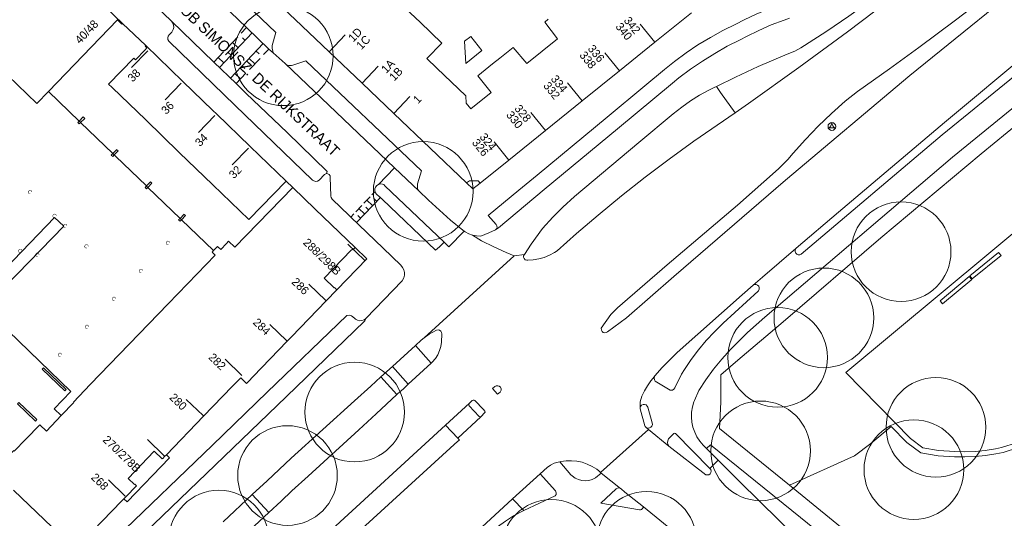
# Model space of a CAD drawing. Header units: metres. Extents: x 134994 to 136506, y 457393 to 459006.
# Tile 86 of 171: x 135242 to 135368, y 457998 to 458062. Entities that reach past the tile are written whole.
import ezdxf
from ezdxf.enums import TextEntityAlignment as Align

# ---------------------------------------------------------------- set-up
doc = ezdxf.new("R2010")
doc.units = ezdxf.units.M
for name, color, linetype, lineweight in [('B-WE-GR-BOOM-S', 250, 'Continuous', 13), ('B-WE-KG_BEBOUWING', 251, 'Continuous', 20), ('B-WE-KG_BEBOUWING TUSSENMUUR', 251, 'Continuous', 5), ('B-WE-KG_HUISNR', 251, 'Continuous', 5), ('B-WE-KG_ONDERGROND_REST', 251, 'Continuous', 5), ('B-WE-KG_STRAATNAAM', 251, 'Continuous', 5)]:
    doc.layers.add(name, color=color, linetype=linetype, lineweight=lineweight)
doc.styles.add('Styledgn000', font='dgn000.shx')

# ---------------------------------------------------------------- blocks, each defined once
blk = doc.blocks.new('SGR-BOOM_02')
blk.add_circle((0, 0), 6.4)

msp = doc.modelspace()

# ---------------------------------------------------------------- linework, layer by layer
at = {"layer": 'B-WE-KG_BEBOUWING'}
for points in [[(135258.4, 458079.53), (135264.66, 458073.57), (135268.6, 458069.82), (135272.91, 458065.72), (135277.11, 458061.71), (135281.46, 458057.57), (135285.68, 458053.55), (135289.77, 458049.65), (135299.12, 458040.74)], [(135254.92, 458061.22), (135257.9, 458058.37)], [(135275.92, 458040.97), (135276.78, 458040.16)], [(135247.06, 458010.83), (135246.15, 458011.71), (135248.27, 458013.91), (135238.86, 458022.99), (135230.92, 458014.76), (135234.91, 458010.91), (135234.15, 458010.12), (135235.4, 458008.91), (135236.16, 458009.7), (135240.32, 458005.69), (135240.94, 458006.33), (135241.02, 458006.25)]]:
    msp.add_lwpolyline(points, dxfattribs=at)
at = {"layer": 'B-WE-KG_BEBOUWING', "flags": 128}
for points in [[(135241.02, 458006.25), (135242.52, 458007.8), (135244.3, 458009.65), (135245.14, 458008.84), (135247.06, 458010.83), (135248.68, 458012.5), (135248.64, 458012.54), (135248.61, 458012.57), (135250.78, 458014.82), (135255.77, 458020), (135260.77, 458025.18), (135264.51, 458029.06), (135266.82, 458031.45), (135266.42, 458031.84), (135266.61, 458032.03), (135262.49, 458036), (135262.33, 458036.16), (135262.32, 458036.17), (135258.17, 458040.16), (135258.02, 458040.32), (135258, 458040.34), (135254, 458044.19), (135253.86, 458044.33), (135253.7, 458044.48), (135253.68, 458044.5), (135249.54, 458048.5), (135249.39, 458048.65), (135249.36, 458048.68), (135245.41, 458052.49), (135254.29, 458061.69), (135254.85, 458061.15), (135254.92, 458061.22), (135250.62, 458065.39)], [(135290.04, 458064.33), (135293.14, 458061.37), (135295.94, 458058.69), (135294.01, 458056.71), (135295.31, 458055.46), (135299.01, 458051.92), (135299.07, 458050.99), (135299.65, 458050.25), (135302.27, 458052.37), (135300.57, 458054.51), (135302.45, 458056.02), (135303.38, 458056.76), (135305.1, 458058.14), (135306.84, 458056.07), (135308.81, 458057.66), (135310.78, 458059.24), (135309.16, 458061.41), (135309.59, 458061.76)], [(135328, 458062.59), (135323.3, 458058.81), (135318.73, 458055.12), (135313.95, 458051.27), (135309.24, 458047.47), (135304.52, 458043.67), (135300.86, 458040.71), (135299.93, 458039.97), (135299.12, 458040.74), (135299.47, 458041.01), (135300.6, 458041.01), (135300.86, 458040.71)], [(135299.64, 458059.56), (135301.09, 458057.73), (135299.03, 458056.09), (135298.83, 458058.93), (135299.64, 458059.56)], [(135240.21, 458054.54), (135243.92, 458050.95), (135245.41, 458052.49)], [(135266.61, 458032.03), (135267.14, 458032.58), (135267.54, 458032.19), (135268.26, 458032.94), (135268.54, 458033.23), (135269.34, 458032.46), (135276.78, 458040.16), (135279.65, 458037.37), (135284.78, 458032.43)], [(135247.38, 458035.16), (135246.19, 458036.29), (135238.77, 458028.63), (135239.93, 458027.49), (135247.38, 458035.16)], [(135282.46, 458027), (135282.15, 458027.29), (135282.11, 458027.25), (135280.8, 458028.49), (135284.35, 458032.15), (135284.4, 458032.19), (135284.48, 458032.12), (135284.78, 458032.43), (135286.3, 458030.97), (135282.46, 458027), (135281.08, 458025.56), (135276.62, 458020.94), (135276.08, 458020.38), (135271.7, 458015.84), (135271.09, 458015.2), (135270.93, 458015.04), (135270.86, 458014.97), (135270.1, 458015.69), (135269.02, 458014.57), (135265.33, 458010.76), (135260.55, 458005.81), (135260.33, 458005.58), (135260.1, 458005.34), (135260.03, 458005.27), (135259, 458006.27), (135255.65, 458002.77), (135256.46, 458001.99), (135256.5, 458002.03), (135256.72, 458001.82), (135255.35, 458000.4), (135255.1, 458000.14), (135254.8, 457999.84), (135248.72, 457993.54)], [(135260.55, 458005.81), (135260.97, 458005.39), (135255.53, 457999.73), (135255.1, 458000.14)], [(135245.88, 457996.48), (135240.93, 458001.27)]]:
    msp.add_lwpolyline(points, dxfattribs=at)
for points in [[(135256.59, 458056.56), (135256.36, 458056.77), (135253.14, 458053.42), (135253.59, 458052.98), (135257.9, 458048.82), (135262.21, 458044.66), (135266.53, 458040.49), (135271.15, 458036.03), (135275.92, 458040.97), (135271.3, 458045.43), (135266.98, 458049.59), (135266.53, 458050.03), (135262.67, 458053.76), (135257.9, 458058.37), (135257.83, 458058.3), (135258.06, 458058.08), (135257.83, 458057.85)], [(135249.54, 458048.5), (135249.36, 458048.32), (135249.18, 458048.49), (135249.36, 458048.68), (135249.88, 458049.21), (135249.91, 458049.18), (135250.06, 458049.03)], [(135253.86, 458044.33), (135253.66, 458044.13), (135253.48, 458044.3), (135253.68, 458044.5), (135254.18, 458045.02), (135254.21, 458045), (135254.36, 458044.85)], [(135257.99, 458039.98), (135257.81, 458040.15), (135258, 458040.34), (135258.51, 458040.87), (135258.53, 458040.85), (135258.69, 458040.7), (135258.17, 458040.16)], [(135262.32, 458036.17), (135262.83, 458036.7), (135262.85, 458036.69), (135263.01, 458036.53), (135262.49, 458036), (135262.31, 458035.81), (135262.13, 458035.98)]]:
    msp.add_lwpolyline(points, close=True, dxfattribs=at)
at = {"layer": 'B-WE-KG_BEBOUWING'}
for points in [[(135244.61, 458016.79), (135244.79, 458016.97), (135247.67, 458014.18), (135247.5, 458014)], [(135243.74, 458010.13), (135243.91, 458010.31), (135241.61, 458012.53), (135241.43, 458012.35)]]:
    msp.add_lwpolyline(points, close=True, dxfattribs=at)
at = {"layer": 'B-WE-KG_BEBOUWING TUSSENMUUR'}
for p, q in [((135323.3, 458058.81), (135321.42, 458061.15)), ((135281.46, 458057.57), (135283.53, 458059.74)), ((135258.16, 458057.71), (135256.08, 458055.56)), ((135318.73, 458055.12), (135316.85, 458057.46)), ((135285.68, 458053.55), (135287.75, 458055.72)), ((135313.95, 458051.27), (135312.07, 458053.6)), ((135262.47, 458053.55), (135260.39, 458051.39)), ((135289.77, 458049.65), (135291.84, 458051.82)), ((135309.24, 458047.47), (135307.35, 458049.8)), ((135266.78, 458049.38), (135264.7, 458047.22)), ((135304.52, 458043.67), (135302.64, 458046)), ((135271.09, 458045.21), (135269.01, 458043.06)), ((135286.02, 458030.79), (135283.86, 458032.87)), ((135281.02, 458025.61), (135278.86, 458027.7)), ((135276.02, 458020.44), (135273.86, 458022.53)), ((135270.26, 458016), (135268.1, 458018.08)), ((135265.26, 458010.83), (135263.11, 458012.91)), ((135260.26, 458005.65), (135258.11, 458007.74)), ((135255.26, 458000.48), (135253.11, 458002.57))]:
    msp.add_line(p, q, dxfattribs=at)
at = {"layer": 'B-WE-KG_ONDERGROND_REST'}
for p, q in [((135258.04, 458064.56), (135261.22, 458061.5)), ((135340.57, 458061.89), (135339.9, 458061.66)), ((135261.24, 458060.09), (135260.9, 458059.76)), ((135267.37, 458055.56), (135271.58, 458060)), ((135270.18, 458059.97), (135270.86, 458060.69)), ((135268.36, 458058.05), (135269.72, 458059.49)), ((135273, 458058.63), (135268.78, 458054.2)), ((135269.77, 458058.09), (135269.04, 458058.77)), ((135270.67, 458059.04), (135270.31, 458059.39)), ((135266.65, 458056.26), (135267.9, 458057.58)), ((135268.86, 458057.13), (135268.49, 458057.47)), ((135272.09, 458057.67), (135272.45, 458057.33)), ((135273.73, 458057.94), (135273.04, 458057.22)), ((135274.26, 458057.43), (135275.8, 458056.06)), ((135267.95, 458056.17), (135267.22, 458056.86)), ((135271.18, 458056.72), (135271.91, 458056.03)), ((135272.59, 458056.74), (135271.22, 458055.31)), ((135270.77, 458054.83), (135269.5, 458053.5)), ((135270.27, 458055.76), (135270.63, 458055.42)), ((135275.8, 458056.06), (135289.85, 458042.69)), ((135269.36, 458054.81), (135270.09, 458054.12)), ((135289.85, 458042.69), (135287.78, 458040.52)), ((135289.85, 458042.69), (135292.98, 458039.71)), ((135281.61, 458041.45), (135281.69, 458039.05)), ((135284.98, 458035.65), (135288.08, 458038.92)), ((135285.93, 458038.11), (135286.71, 458038.93)), ((135287.04, 458037.83), (135286.32, 458038.52)), ((135286.96, 458039.2), (135287.35, 458039.61)), ((135287.56, 458038.38), (135287.2, 458038.72)), ((135295.13, 458032.07), (135288.33, 458038.61)), ((135284.89, 458037.02), (135285.67, 458037.84)), ((135286.01, 458036.74), (135285.28, 458037.43)), ((135286.53, 458037.29), (135286.16, 458037.63)), ((135284.25, 458036.34), (135284.64, 458036.75)), ((135285.49, 458036.2), (135285.13, 458036.54)), ((135298.62, 458034.66), (135297.03, 458035.96)), ((135296.85, 458032.53), (135298.8, 458034.54)), ((135299.89, 458034.03), (135301.02, 458033.29)), ((135288.39, 458032.33), (135290.67, 458030.15)), ((135296.24, 458033.12), (135296.85, 458032.53)), ((135341.39, 458032.3), (135341.43, 458032.34)), ((135305.21, 458031.37), (135293.67, 458020.84)), ((135305.21, 458031.37), (135306.53, 458031.55)), ((135290.84, 458028.17), (135286.18, 458023.3)), ((135284.76, 458023.3), (135284.49, 458023.54)), ((135289.59, 458017.14), (135292.55, 458019.83)), ((135292.55, 458019.83), (135294.58, 458017.58)), ((135288.11, 458015.82), (135289.59, 458017.14)), ((135289.59, 458017.14), (135291.62, 458014.85)), ((135294.58, 458017.58), (135291.62, 458014.85)), ((135299.48, 458012.43), (135296.42, 458009.62)), ((135331.6, 458009.19), (135331.77, 458012.54)), ((135287.48, 458011.06), (135285.26, 458009.02)), ((135300.93, 458010.69), (135297.97, 458007.93)), ((135297.97, 458007.93), (135296.42, 458009.62)), ((135322.49, 458009.05), (135322.19, 458009.3)), ((135322.22, 458009.28), (135322.2, 458009.3)), ((135285.26, 458009.02), (135278.76, 458003.05)), ((135322.49, 458009.05), (135316.31, 458003.52)), ((135325.08, 458006.92), (135322.49, 458009.05)), ((135331.43, 458005.11), (135330.37, 458004.05)), ((135278.76, 458003.05), (135276.68, 458001.16)), ((135304.99, 458000.12), (135308.57, 458003.36)), ((135316.31, 458003.52), (135316.4, 458003.43)), ((135316.4, 458003.43), (135318.88, 458001.46)), ((135357.27, 457988.31), (135340.58, 458001.91)), ((135271.57, 458000.69), (135273.73, 457998.37)), ((135318.88, 458001.46), (135318.96, 458001.4)), ((135304.99, 458000.12), (135306.45, 457998.64)), ((135321.84, 457999.1), (135326.95, 457994.91)), ((135342.01, 457997.74), (135353.53, 457988.39))]:
    msp.add_line(p, q, dxfattribs=at)
at = {"layer": 'B-WE-KG_ONDERGROND_REST', "flags": 128}
for points in [[(135429.8, 458125.19), (135399.13, 458100.51), (135385.92, 458089.82), (135364.05, 458072.28), (135353.32, 458064.12), (135348.03, 458060.16), (135341.79, 458055.57), (135335.34, 458050.93), (135333.6, 458049.75)], [(135341.43, 458032.34), (135346.86, 458036.96), (135360.51, 458048.48), (135371.6, 458057.73), (135383.58, 458067.7), (135395.27, 458077.16), (135421.58, 458098.37), (135432.7, 458107.37), (135440.31, 458113.5)], [(135441.26, 458112.45), (135377.56, 458061.06), (135360.19, 458046.93), (135342.1, 458031.58), (135341.91, 458031.51), (135341.71, 458031.51), (135341.53, 458031.58), (135341.39, 458031.72), (135341.31, 458031.91), (135341.32, 458032.11), (135341.39, 458032.3)], [(135256.45, 458074.52), (135256.6, 458074.4), (135256.77, 458074.31), (135256.94, 458074.27), (135257.11, 458074.26), (135257.27, 458074.29), (135259.11, 458074.87), (135274.63, 458060.08), (135274.16, 458058.38), (135274.12, 458058.19), (135274.13, 458058), (135274.21, 458057.71), (135274.26, 458057.43)], [(135256.45, 458074.52), (135270.86, 458060.69)], [(135366.56, 458065.24), (135361.9, 458061.66), (135357.18, 458058.15), (135353.42, 458055.41), (135349.32, 458052.47), (135347.72, 458051.22), (135345.97, 458049.64), (135344.27, 458048.01), (135342.64, 458046.32), (135341.06, 458044.57), (135340.35, 458043.75), (135339.19, 458042.54), (135333.89, 458037.89), (135324.88, 458030.19), (135318.51, 458024.69), (135317.65, 458023.82), (135316.41, 458022.05), (135316.42, 458021.82), (135316.51, 458021.64), (135316.66, 458021.52), (135316.85, 458021.47), (135317.05, 458021.5), (135317.21, 458021.6), (135319.66, 458023.38), (135325.72, 458028.7), (135340.08, 458041.1), (135356.06, 458054.52), (135373.72, 458068.9)], [(135339.45, 458063.66), (135337.86, 458063.08), (135336.29, 458062.43), (135334.76, 458061.7), (135333.7, 458061.14)], [(135342.51, 458058.4), (135345.38, 458060.25), (135348.21, 458062.16), (135349.82, 458063.3)], [(135261.22, 458061.5), (135261.39, 458061.27), (135261.48, 458060.99), (135261.5, 458060.71), (135261.44, 458060.43), (135261.31, 458060.17), (135261.24, 458060.09)], [(135261.22, 458061.5), (135266.65, 458056.26)], [(135339.9, 458061.66), (135338.24, 458061.03), (135336.64, 458060.33), (135335.06, 458059.56), (135334.25, 458059.13)], [(135270.86, 458060.69), (135273.73, 458057.94)], [(135333.7, 458061.14), (135332.04, 458060.32), (135330.42, 458059.43), (135328.83, 458058.47), (135327.3, 458057.44), (135325.8, 458056.34), (135324.51, 458055.3)], [(135260.9, 458059.76), (135260.78, 458059.58), (135260.72, 458059.36), (135260.75, 458059.15), (135260.85, 458058.96), (135260.9, 458058.9)], [(135260.9, 458058.9), (135269.36, 458050.71), (135279.32, 458041.09)], [(135334.25, 458059.13), (135332.6, 458058.29), (135330.98, 458057.38), (135329.41, 458056.39), (135327.88, 458055.35), (135326.39, 458054.23), (135325.56, 458053.57)], [(135379.53, 458058.74), (135361.52, 458044.05), (135337.43, 458023.49), (135335.21, 458021.49), (135334.15, 458020.5), (135332.99, 458019.32), (135331.89, 458018.08), (135330.84, 458016.78), (135329.86, 458015.44), (135328.95, 458014.05), (135328.37, 458012.79), (135328.29, 458012.58), (135328.11, 458011.95), (135328.01, 458011.29), (135327.99, 458010.63), (135328.05, 458009.98), (135328.19, 458009.33), (135328.41, 458008.71), (135328.7, 458008.11), (135329.06, 458007.56), (135329.48, 458007.05), (135329.73, 458006.81), (135329.94, 458006.6)], [(135273.73, 458057.94), (135274.26, 458057.43)], [(135340.28, 458057.26), (135341.26, 458057.67), (135342.03, 458058.09), (135342.51, 458058.4)], [(135266.65, 458056.26), (135269.5, 458053.5)], [(135275.8, 458056.06), (135275.95, 458055.96), (135276.11, 458055.88), (135276.27, 458055.84), (135276.42, 458055.82), (135276.61, 458055.83), (135276.79, 458055.87), (135278.47, 458056.4), (135293.3, 458042.3), (135292.82, 458040.62), (135292.79, 458040.43), (135292.81, 458040.07), (135292.87, 458039.89), (135292.98, 458039.71)], [(135331.22, 458053.13), (135333.63, 458054.33), (135336.55, 458055.68), (135340.28, 458057.26)], [(135324.51, 458055.3), (135322, 458053.22), (135317.15, 458049.19), (135308.18, 458041.73), (135305.8, 458039.78), (135301.9, 458036.54), (135302.89, 458035.39)], [(135325.56, 458053.57), (135318.48, 458047.68), (135309.08, 458039.87), (135303.2, 458034.95), (135302.84, 458034.69)], [(135269.5, 458053.5), (135270.81, 458052.23), (135276.06, 458047.19), (135281.2, 458042.21), (135281.11, 458041.96)], [(135325.65, 458049.6), (135326.75, 458050.47), (135327.87, 458051.26), (135329.03, 458051.99), (135330.24, 458052.64), (135330.93, 458052.98)], [(135330.93, 458052.98), (135331.22, 458053.13)], [(135331.22, 458053.13), (135331.74, 458052.37), (135333.6, 458049.75)], [(135373.57, 458051.34), (135365.22, 458044.45), (135352.31, 458033.66), (135339.76, 458022.9), (135333.96, 458017.97)], [(135306.96, 458030.79), (135307.66, 458030.84), (135308.39, 458030.96), (135309.09, 458031.16), (135309.77, 458031.44), (135310.42, 458031.79), (135310.73, 458032.02), (135313.24, 458034.23), (135315.99, 458036.59), (135318.99, 458039.06), (135322.04, 458041.46), (135325.14, 458043.8), (135328.29, 458046.08), (135333.6, 458049.75)], [(135312.96, 458038.97), (135321.25, 458045.91), (135325.65, 458049.6)], [(135279.32, 458041.09), (135279.51, 458040.98), (135279.73, 458040.93), (135279.96, 458040.96), (135280.17, 458041.08)], [(135280.17, 458041.08), (135280.88, 458041.82), (135281.11, 458041.96)], [(135281.11, 458041.96), (135281.31, 458041.92), (135281.47, 458041.81), (135281.58, 458041.64), (135281.61, 458041.45)], [(135378.45, 458041.85), (135347.8, 458016.37), (135356.11, 458007.88), (135357.72, 458006.67), (135359.74, 458006.35), (135361.81, 458006.22)], [(135287.36, 458039.62), (135287.33, 458039.71), (135287.34, 458039.96), (135287.42, 458040.19), (135287.57, 458040.38), (135287.78, 458040.52)], [(135288.63, 458040.37), (135288.48, 458040.52), (135288.33, 458040.56), (135288.11, 458040.6), (135287.92, 458040.56), (135287.78, 458040.52)], [(135288.63, 458040.37), (135296.24, 458033.12)], [(135292.98, 458039.71), (135294.24, 458038.51), (135297.03, 458035.96)], [(135281.69, 458039.05), (135281.73, 458038.85), (135281.84, 458038.66)], [(135281.84, 458038.66), (135284.05, 458036.53), (135284.25, 458036.34)], [(135288.33, 458038.61), (135287.55, 458039.27), (135287.4, 458039.47), (135287.36, 458039.62)], [(135308.84, 458034.87), (135310.17, 458036.31), (135311.48, 458037.61), (135312.96, 458038.97)], [(135284.25, 458036.34), (135288.39, 458032.33)], [(135298.8, 458034.54), (135298.62, 458034.66)], [(135302.84, 458034.69), (135301.96, 458034.31), (135300.93, 458033.91)], [(135302.89, 458035.39), (135302.99, 458035.22), (135303.02, 458035.02), (135302.97, 458034.84), (135302.84, 458034.69)], [(135306.53, 458031.55), (135307.4, 458032.86), (135308.84, 458034.87)], [(135299.89, 458034.03), (135299.39, 458034.2), (135298.92, 458034.45), (135298.8, 458034.54)], [(135300.93, 458033.91), (135300.4, 458033.93), (135299.89, 458034.03)], [(135296.24, 458033.12), (135295.63, 458032.52), (135295.13, 458032.07)], [(135301.02, 458033.29), (135302.59, 458032.5), (135304.19, 458031.78), (135305.21, 458031.37)], [(135341.39, 458032.3), (135337.12, 458028.64), (135335.92, 458027.58)], [(135306.53, 458031.55), (135306.44, 458031.37), (135306.44, 458031.18), (135306.51, 458031), (135306.65, 458030.86), (135306.83, 458030.79), (135306.96, 458030.79)], [(135364.06, 458028.39), (135367.75, 458031.42), (135367.43, 458031.8), (135363.75, 458028.78), (135364.06, 458028.39)], [(135290.67, 458030.15), (135290.89, 458029.88), (135291.04, 458029.57), (135291.12, 458029.23), (135291.12, 458028.89), (135291.04, 458028.55), (135290.84, 458028.17)], [(135360.24, 458025.19), (135363.99, 458028.31), (135363.67, 458028.69), (135359.92, 458025.58), (135360.24, 458025.19)], [(135335.92, 458027.58), (135336.11, 458027.66), (135336.3, 458027.66), (135336.49, 458027.59), (135336.63, 458027.45), (135336.7, 458027.27), (135336.7, 458027.07), (135336.62, 458026.88), (135336.57, 458026.83), (135332.07, 458022.7), (135330.95, 458021.61), (135329.89, 458020.47), (135328.9, 458019.28), (135327.96, 458018.04), (135327.09, 458016.75), (135326.72, 458016.15), (135325.84, 458014.39), (135325.73, 458014.22), (135325.57, 458014.12), (135325.37, 458014.08), (135325.24, 458014.1), (135323.34, 458015.26), (135323.23, 458015.43), (135323.19, 458015.63), (135323.23, 458015.83), (135323.29, 458015.93)], [(135323.29, 458015.93), (135324.21, 458017.02), (135326.14, 458018.96), (135334.52, 458026.33), (135335.92, 458027.58)], [(135283.75, 458023.68), (135273.51, 458013.84), (135266.46, 458007.05), (135254.21, 457995.23), (135251.87, 457992.98)], [(135286.18, 458023.3), (135286.06, 458023), (135284.69, 458021.67), (135274.77, 458012.12), (135255.51, 457993.57), (135252.13, 457990.33)], [(135284.49, 458023.54), (135284.31, 458023.66), (135284.09, 458023.72), (135283.75, 458023.68)], [(135286.18, 458023.3), (135285.94, 458023.14), (135285.67, 458023.04), (135285.38, 458023.03), (135285.1, 458023.09), (135284.84, 458023.23), (135284.76, 458023.3)], [(135292.55, 458019.83), (135293.27, 458020.51), (135293.67, 458020.84)], [(135293.67, 458020.84), (135294.3, 458021.28), (135295.26, 458021.81), (135295.45, 458021.84), (135295.65, 458021.8), (135295.8, 458021.69), (135295.91, 458021.52), (135295.93, 458021.33), (135295.87, 458020.28), (135295.79, 458019.72), (135295.64, 458019.18), (135295.42, 458018.66), (135295.12, 458018.18), (135294.7, 458017.69), (135294.58, 458017.58)], [(135333.96, 458017.97), (135331.75, 458016.06), (135331.77, 458012.54)], [(135271.57, 458000.69), (135273.49, 458002.47), (135276.6, 458005.37), (135284.71, 458012.74), (135286.8, 458014.63), (135288.11, 458015.82)], [(135288.11, 458015.82), (135290.17, 458013.54)], [(135323.29, 458015.93), (135323.02, 458015.58), (135322.77, 458015.29), (135322.33, 458014.67), (135321.95, 458014.01), (135321.64, 458013.32), (135321.4, 458012.59), (135321.4, 458011.81)], [(135291.62, 458014.85), (135290.95, 458014.22), (135290.59, 458013.92), (135290.17, 458013.54)], [(135302.74, 458014.58), (135302.92, 458014.66), (135303.12, 458014.67), (135303.31, 458014.6), (135303.45, 458014.47), (135303.54, 458014.28), (135303.54, 458014.08), (135303.44, 458013.86), (135303.1, 458013.59), (135302.45, 458014.31), (135302.74, 458014.58)], [(135290.17, 458013.54), (135287.48, 458011.06)], [(135300.93, 458010.69), (135300.85, 458010.67), (135300.72, 458010.71), (135299.46, 458012.08), (135299.41, 458012.17), (135299.41, 458012.31), (135299.48, 458012.43)], [(135299.48, 458012.43), (135299.84, 458012.76), (135299.96, 458012.83), (135300.1, 458012.82), (135300.19, 458012.76), (135301.29, 458011.61), (135301.45, 458011.41), (135301.48, 458011.26), (135301.47, 458011.22), (135300.93, 458010.69)], [(135322.22, 458009.28), (135322.41, 458009.22), (135322.61, 458009.24), (135322.79, 458009.34), (135322.91, 458009.49), (135322.97, 458009.69), (135322.95, 458009.89), (135322.38, 458011.93), (135322.31, 458012.06), (135322.16, 458012.2), (135321.97, 458012.26), (135321.77, 458012.25), (135321.59, 458012.16), (135321.46, 458012), (135321.4, 458011.81)], [(135322.19, 458009.3), (135322.05, 458009.44), (135322.01, 458009.51), (135321.4, 458011.7), (135321.4, 458011.81)], [(135197.39, 457913.09), (135202.14, 457916.8), (135204.24, 457918.51), (135206.29, 457920.29), (135208.29, 457922.12), (135210.23, 457924.01), (135224.73, 457939.08), (135244.13, 457959.47), (135263.22, 457978.59), (135281.31, 457995.73), (135296.42, 458009.62)], [(135340.58, 458001.91), (135348.94, 458005.64), (135351.02, 458007.24), (135353.66, 458009.42)], [(135353.66, 458009.42), (135355.66, 458007.38), (135357.45, 458006.03), (135359.67, 458005.68), (135361.77, 458005.55)], [(135330.37, 458004.05), (135325.94, 458008.54), (135325.83, 458008.56), (135325.72, 458008.51), (135325.1, 458007.91), (135325.04, 458007.83), (135324.94, 458007.61), (135324.91, 458007.37), (135324.96, 458007.13), (135325.08, 458006.92)], [(135331.6, 458009.19), (135340.58, 458001.91)], [(135367.81, 458006.74), (135369.73, 458007.35), (135371.26, 458008.16), (135372.61, 458009.17)], [(135368.02, 458006.1), (135369.99, 458006.73), (135371.62, 458007.59), (135373.29, 458008.84)], [(135206.95, 457905.05), (135212.59, 457913.24), (135217.25, 457919.75), (135225.61, 457930.27), (135233.64, 457940.16), (135238.23, 457945.31), (135248.76, 457956.5), (135263.9, 457972.25), (135273.81, 457981.93), (135274.86, 457983.03), (135275.86, 457984.19), (135276.79, 457985.39), (135279.36, 457989), (135280.65, 457990.7), (135282, 457992.36), (135283.42, 457993.96), (135284.89, 457995.51), (135286.11, 457996.71), (135297.99, 458007.53), (135298.2, 458007.68), (135297.97, 458007.93)], [(135325.08, 458006.92), (135329.82, 458003.24), (135330.02, 458003.2), (135330.21, 458003.23), (135330.38, 458003.34), (135330.49, 458003.5), (135330.53, 458003.69), (135330.49, 458003.89), (135330.37, 458004.05)], [(135342.01, 457997.74), (135330.45, 458007.09), (135329.94, 458006.6)], [(135329.94, 458006.6), (135331.43, 458005.11)], [(135361.77, 458005.55), (135363.1, 458005.52), (135364.44, 458005.57), (135365.77, 458005.7), (135367.1, 458005.9), (135368.02, 458006.1)], [(135361.81, 458006.22), (135363.12, 458006.18), (135364.43, 458006.23), (135365.73, 458006.36), (135367.03, 458006.57), (135367.81, 458006.74)], [(135308.57, 458003.36), (135309.47, 458004.18), (135309.9, 458004.47), (135310.38, 458004.7), (135310.89, 458004.85), (135311.08, 458004.89)], [(135316.31, 458003.52), (135316.11, 458003.73), (135315.82, 458003.94), (135315.24, 458004.31), (135314.61, 458004.6), (135313.95, 458004.83), (135313.27, 458004.97), (135312.58, 458005.04), (135311.89, 458005.02), (135311.2, 458004.93), (135311.08, 458004.89)], [(135311.08, 458004.89), (135312.5, 458003.24), (135312.68, 458003.07), (135313.05, 458002.81), (135313.47, 458002.62), (135313.91, 458002.5), (135314.36, 458002.46), (135314.82, 458002.51), (135315.26, 458002.63), (135315.67, 458002.82), (135316.4, 458003.43)], [(135343.59, 457992.97), (135341.78, 457994.86), (135334.18, 458002.36), (135331.43, 458005.11)], [(135306.45, 457998.64), (135310.49, 458000.53), (135310.6, 458000.69), (135310.63, 458000.88), (135310.59, 458001.06), (135310.51, 458001.17), (135308.57, 458003.36)], [(135267.85, 457997.2), (135271.57, 458000.69)], [(135276.68, 458001.16), (135275.3, 457999.84), (135273.73, 457998.37)], [(135321.84, 457999.1), (135321.7, 457998.89), (135321.59, 457998.76), (135321.43, 457998.71), (135321.3, 457998.72), (135316.36, 457999.58), (135318.32, 458001.42), (135318.5, 458001.51), (135318.7, 458001.53), (135318.88, 458001.46)], [(135318.96, 458001.4), (135319.42, 458001), (135321.84, 457999.1)], [(135304.99, 458000.12), (135294.9, 457990.8), (135294.1, 457990.21), (135293.91, 457989.97), (135280.82, 457977.59), (135265.36, 457962.47), (135259.11, 457956.16), (135253.16, 457949.73)], [(135251.46, 457938.76), (135252.07, 457939.75), (135252.59, 457940.75), (135255.4, 457947.21), (135256.14, 457948.71), (135256.95, 457950.18), (135257.83, 457951.61), (135258.78, 457952.99), (135259.79, 457954.33), (135260.86, 457955.61), (135261.82, 457956.65), (135274.61, 457969.67), (135302.15, 457995.74), (135303.1, 457996.53), (135304.1, 457997.27), (135305.14, 457997.93), (135306.45, 457998.64)], [(135273.73, 457998.37), (135269.99, 457994.89)]]:
    msp.add_lwpolyline(points, dxfattribs=at)
at = {"layer": 'B-WE-KG_ONDERGROND_REST'}
msp.add_circle((135346.03, 458047.98), 0.5, dxfattribs=at)
for centre, radius, start, end in [((135345.05, 458048.55), 0.984, 303.8961, 356.038), ((135346.03, 458046.83), 0.999, 64.2764, 115.7204), ((135347.01, 458048.55), 0.982, 183.9307, 236.2452)]:
    msp.add_arc(centre, radius, start, end, dxfattribs=at)

# ---------------------------------------------------------------- block references
at = {"layer": 'B-WE-GR-BOOM-S'}
for p in [(135275.58, 458057.06), (135293.54, 458039.64), (135354.92, 458031.89), (135345, 458023.39), (135339.06, 458018.31), (135284.74, 458011.28), (135359.39, 458009.33), (135336.87, 458006.3), (135276.11, 458003.13), (135356.56, 458003.89), (135267.3, 457994.84), (135322.23, 457994.68), (135309.99, 457993.65)]:
    msp.add_blockref('SGR-BOOM_02', p, dxfattribs=at)

# ---------------------------------------------------------------- texts
at = {"layer": 'B-WE-KG_HUISNR', "linetype": 'Continuous', "style": 'Styledgn000'}
for s, rotation, p in [('40/48', 45.9732, (135251.53, 458061.42)), ('340', 308.879, (135320.06, 458059.29)), ('342', 308.879, (135321.12, 458060.08)), ('338', 308.879, (135315.43, 458055.62)), ('336', 308.879, (135316.5, 458056.45)), ('38', 45.9732, (135256.94, 458055.12)), ('332', 308.879, (135310.79, 458051.69)), ('334', 308.879, (135311.75, 458052.57)), ('36', 45.9732, (135261.25, 458050.95)), ('330', 308.879, (135306.02, 458047.94)), ('328', 308.879, (135307.08, 458048.76)), ('34', 45.9732, (135265.59, 458046.82)), ('326', 308.879, (135301.63, 458044.37)), ('324', 308.879, (135302.6, 458045.11)), ('32', 45.9732, (135269.94, 458042.69)), ('288/298B', 315.9743, (135282.73, 458029.15)), ('286', 315.9712, (135278.61, 458026.65)), ('284', 315.9712, (135273.65, 458021.45)), ('282', 315.9712, (135267.93, 458016.96)), ('280', 315.9712, (135262.92, 458011.8)), ('270/278B', 315.9712, (135257.01, 458003.8)), ('268', 315.9712, (135252.85, 458001.53))]:
    msp.add_text(s, height=1.054, rotation=rotation, dxfattribs=at).set_placement(p, align=Align.MIDDLE_RIGHT)
for s, height, p in [('1D', 1.054, (135284.18, 458059.12)), ('1C', 1.054, (135285.22, 458058.14)), ('1A', 1.054, (135288.41, 458055.1)), ('1B', 1.054, (135289.44, 458054.11)), ('1', 1.05, (135292.5, 458051.2))]:
    msp.add_text(s, height=height, rotation=46.3832, dxfattribs=at).set_placement(p, align=Align.MIDDLE_LEFT)
at = {"layer": 'B-WE-KG_HUISNR', "style": 'Styledgn000'}
for p in [(135243.02, 458039.59), (135246.17, 458036.52), (135247.54, 458035.23), (135241.77, 458032.02), (135250.27, 458032.6), (135260.73, 458033.05), (135243.96, 458031.53), (135257.26, 458029.45), (135253.79, 458025.86), (135250.33, 458022.26), (135246.86, 458018.66)]:
    msp.add_text('C', height=0.5, rotation=316.8059, dxfattribs=at).set_placement(p, align=Align.MIDDLE_CENTER)
at = {"layer": 'B-WE-KG_STRAATNAAM', "style": 'Styledgn000'}
msp.add_text('JACOB SIMONSZ. DE RIJKSTRAAT', height=1.4, rotation=316.4804, dxfattribs=at).set_placement((135270.8, 458054.64), align=Align.CENTER)

doc.saveas('drawing.dxf')
